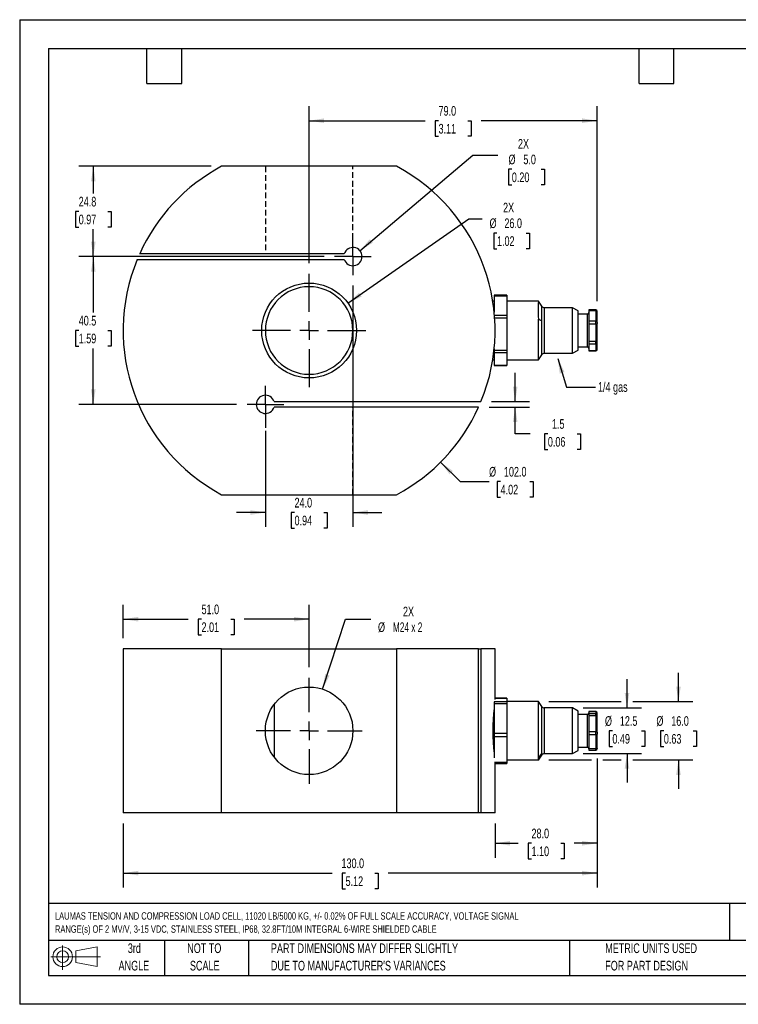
# Model space of a CAD drawing. Header units: millimetres. Extents: x 0 to 349, y 0 to 270.
# Tile 1 of 2: x 0 to 197, y 0 to 270. Entities that reach past the tile are written whole.
import ezdxf

# ---------------------------------------------------------------- set-up
doc = ezdxf.new("R2010")
doc.units = ezdxf.units.MM
doc.header["$LTSCALE"] = 1.25
doc.linetypes.add('CENTERX2', pattern=[20.32, 12.7, -2.54, 2.54, -2.54])
doc.linetypes.add('HIDDEN', pattern=[1.905, 1.27, -0.635])
for name, color, linetype in [('CENTER', 40, 'CENTERX2'), ('HIDDEN', 102, 'HIDDEN'), ('SLD-DEFPOINTS', 7, 'Continuous')]:
    doc.layers.add(name, color=color, linetype=linetype)
doc.layers.add('DIMENSIONS', color=140, linetype='Continuous', lineweight=25)
doc.layers.add('TEXT', color=140, linetype='Continuous', lineweight=25)
doc.styles.add('SLDTEXTSTYLE0', font='TXT', dxfattribs={"width": 0.7})
doc.styles.add('SLDTEXTSTYLE2', font='TXT', dxfattribs={"width": 0.642857})
doc.dimstyles.new('SLDDIMSTYLE0', dxfattribs={"dimtxt": 2.69751, "dimasz": 4.1275, "dimexe": 0, "dimexo": 0.0625, "dimgap": 0.674377, "dimtad": 0, "dimtih": 1, "dimtoh": 1, "dimdec": 1, "dimrnd": 1e-09, "dimzin": 4, "dimdsep": 46, "dimtxsty": 'SLDTEXTSTYLE0', "dimsah": 1, "dimcen": 0.09, "dimadec": 0, "dimazin": 1, "dimtfac": 1, "dimtdec": 1, "dimtofl": 0, "dimtmove": 0, "dimatfit": 3, "dimfxl": 0, "dimfrac": 2, "dimtolj": 1, "dimtzin": 12, "dimarcsym": 0})
doc.dimstyles.new('SLDDIMSTYLE1', dxfattribs={"dimtxt": 2.69751, "dimasz": 4.1275, "dimexe": 0, "dimexo": 0.0625, "dimgap": 0.674377, "dimtad": 0, "dimtih": 1, "dimtoh": 1, "dimdec": 1, "dimrnd": 1e-09, "dimzin": 12, "dimdsep": 46, "dimtxsty": 'SLDTEXTSTYLE0', "dimsah": 1, "dimcen": 0, "dimadec": 0, "dimazin": 3, "dimtfac": 1, "dimtdec": 1, "dimtofl": 0, "dimtmove": 0, "dimatfit": 3, "dimfxl": 0, "dimfrac": 2, "dimtolj": 1, "dimtzin": 12, "dimarcsym": 0})
doc.dimstyles.new('SLDDIMSTYLE2', dxfattribs={"dimtxt": 2.69751, "dimasz": 4.1275, "dimexe": 0, "dimexo": 0.0625, "dimgap": 0.674377, "dimtad": 0, "dimtih": 1, "dimtoh": 1, "dimdec": 1, "dimrnd": 1e-09, "dimzin": 12, "dimdsep": 46, "dimtxsty": 'SLDTEXTSTYLE0', "dimsah": 1, "dimcen": 0.09, "dimadec": 0, "dimazin": 3, "dimtfac": 1, "dimtdec": 1, "dimtmove": 0, "dimatfit": 0, "dimfxl": 0, "dimfrac": 2, "dimtolj": 1, "dimtzin": 12, "dimarcsym": 0})
doc.dimstyles.new('SLDDIMSTYLE3', dxfattribs={"dimtxt": 2.69751, "dimasz": 4.1275, "dimexe": 0, "dimexo": 0.0625, "dimgap": 0.674377, "dimtad": 0, "dimtih": 1, "dimtoh": 1, "dimdec": 1, "dimrnd": 1e-09, "dimzin": 4, "dimdsep": 46, "dimtxsty": 'SLDTEXTSTYLE0', "dimsah": 1, "dimcen": 0.09, "dimadec": 0, "dimazin": 1, "dimtfac": 1, "dimtdec": 1, "dimtmove": 0, "dimatfit": 0, "dimfxl": 0, "dimfrac": 2, "dimtolj": 1, "dimtzin": 12, "dimarcsym": 0})
doc.dimstyles.new('SLDDIMSTYLE4', dxfattribs={"dimtxt": 2.69751, "dimasz": 4.1275, "dimexe": 0, "dimexo": 0.0625, "dimgap": 0.674377, "dimtad": 0, "dimtih": 1, "dimtoh": 1, "dimdec": 1, "dimrnd": 1e-09, "dimzin": 12, "dimdsep": 46, "dimtxsty": 'SLDTEXTSTYLE0', "dimsah": 1, "dimcen": 0.09, "dimadec": 0, "dimazin": 3, "dimtfac": 1, "dimtdec": 1, "dimtofl": 0, "dimtmove": 0, "dimatfit": 3, "dimfxl": 0, "dimfrac": 2, "dimtolj": 1, "dimtzin": 12, "dimarcsym": 0})
doc.dimstyles.new('SLDDIMSTYLE6', dxfattribs={"dimtxt": 2.69751, "dimasz": 4.1275, "dimexe": 0, "dimexo": 0.0625, "dimgap": 0.674377, "dimtad": 0, "dimtih": 1, "dimtoh": 1, "dimdec": 1, "dimrnd": 1e-09, "dimzin": 4, "dimdsep": 46, "dimtxsty": 'SLDTEXTSTYLE0', "dimsah": 1, "dimcen": 0, "dimadec": 0, "dimazin": 1, "dimtfac": 1, "dimtdec": 1, "dimtofl": 0, "dimtmove": 0, "dimatfit": 3, "dimfxl": 0, "dimfrac": 2, "dimtolj": 1, "dimtzin": 12, "dimarcsym": 0})
doc.dimstyles.new('SLDDIMSTYLE7', dxfattribs={"dimtxt": 2.69751, "dimasz": 4.1275, "dimexe": 0, "dimexo": 0.0625, "dimgap": 0.674377, "dimtad": 0, "dimtih": 1, "dimtoh": 1, "dimdec": 1, "dimrnd": 1e-09, "dimzin": 4, "dimdsep": 46, "dimtxsty": 'SLDTEXTSTYLE0', "dimsah": 1, "dimcen": 0, "dimadec": 0, "dimazin": 1, "dimtfac": 1, "dimtdec": 1, "dimtofl": 0, "dimtmove": 0, "dimatfit": 3, "dimfxl": 0, "dimfrac": 2, "dimtolj": 1, "dimtzin": 12, "dimarcsym": 0})
doc.dimstyles.new('SLDDIMSTYLE8', dxfattribs={"dimtxt": 0.18, "dimasz": 4.1275, "dimexe": 0, "dimexo": 0.0625, "dimgap": 0, "dimtad": 0, "dimtih": 1, "dimtoh": 1, "dimdec": 0, "dimrnd": 1e-09, "dimzin": 0, "dimdsep": 46, "dimtxsty": 'Standard', "dimsah": 1, "dimcen": 0.09, "dimadec": 0, "dimazin": 0, "dimtfac": 4.1275, "dimtdec": 0, "dimtofl": 0, "dimtmove": 0, "dimatfit": 3, "dimfxl": 0, "dimfrac": 2, "dimtolj": 1, "dimtzin": 0, "dimarcsym": 0})

# ---------------------------------------------------------------- blocks, each defined once
blk = doc.blocks.new('Block11')
at = {"color": 7, "linetype": 'Continuous', "lineweight": 18}
for p, q in [((3.24, 6.64), (3.24, 0)), ((6.85, 5.21), (12.72, 6.29)), ((12.72, 6.29), (12.72, 0.91)), ((0, 3.6), (13.59, 3.6)), ((6.85, 2), (6.85, 5.21)), ((6.85, 2), (12.72, 0.91))]:
    blk.add_line(p, q, dxfattribs=at)
for radius in [2.69, 1.61]:
    blk.add_circle((3.24, 3.6), radius, dxfattribs=at)
blk = doc.blocks.new('Block12')
at = {"layer": 'SLD-DEFPOINTS'}
blk.add_blockref('Block11', (0, 0), dxfattribs=at)
blk = doc.blocks.new('SW_NOTE_0')
at = {"layer": 'TEXT', "color": 0, "linetype": 'CENTERX2', "lineweight": 18, "attachment_point": 1, "style": 'SLDTEXTSTYLE0'}
for s, insert, char_height in [('LAUMAS TENSION AND COMPRESSION LOAD CELL, 11020 LB/5000 KG, +/- 0.02% OF FULL SCALE ACCURACY, VOLTAGE SIGNAL', (0, 2.61), 2.02313), ('RANGE(s) OF 2 MV/V, 3-15 VDC, STAINLESS STEEL, IP68, 32.8FT/10M INTEGRAL 6-WIRE SHIELDED CABLE', (0, -0.98), 2.0231)]:
    blk.add_mtext(s, dxfattribs=dict(at, insert=insert, char_height=char_height))
blk = doc.blocks.new('SW_NOTE_0_3')
at = {"layer": 'TEXT', "color": 0, "linetype": 'CENTERX2', "lineweight": 18, "char_height": 2.6458, "attachment_point": 1, "style": 'SLDTEXTSTYLE0'}
for s, insert in [('PART DIMENSIONS MAY DIFFER SLIGHTLY', (0, 3.41)), ("DUE TO MANUFACTURER'S VARIANCES", (0, -1.37))]:
    blk.add_mtext(s, dxfattribs=dict(at, insert=insert))
blk = doc.blocks.new('SW_NOTE_0_4')
at = {"layer": 'TEXT', "color": 0, "linetype": 'CENTERX2', "lineweight": 18, "char_height": 2.646, "attachment_point": 2, "style": 'SLDTEXTSTYLE0'}
for s, insert in [('NOT TO', (6.57, 3.41)), ('SCALE', (6.69, -1.37))]:
    blk.add_mtext(s, dxfattribs=dict(at, insert=insert))
blk = doc.blocks.new('SW_NOTE_0_5')
at = {"layer": 'TEXT', "color": 0, "linetype": 'CENTERX2', "lineweight": 18, "char_height": 2.646, "attachment_point": 2, "style": 'SLDTEXTSTYLE0'}
for s, insert in [('3rd', (2.89, 3.41)), ('ANGLE', (2.77, -1.37))]:
    blk.add_mtext(s, dxfattribs=dict(at, insert=insert))
blk = doc.blocks.new('SW_NOTE_0_6')
at = {"layer": 'TEXT', "color": 0, "linetype": 'CENTERX2', "lineweight": 18, "char_height": 2.6458, "attachment_point": 1, "style": 'SLDTEXTSTYLE0'}
for s, insert in [('METRIC UNITS USED', (0, 3.41)), ('FOR PART DESIGN', (0, -1.37))]:
    blk.add_mtext(s, dxfattribs=dict(at, insert=insert))
blk = doc.blocks.new('_D')
at = {"layer": 'DIMENSIONS'}
for p, q in [((158.39, 67.37), (158.39, 31.99)), ((28.39, 49.59), (28.39, 31.99)), ((28.39, 35.96), (85.72, 35.96)), ((89.38, 35.96), (88.47, 35.96)), ((88.47, 35.96), (88.47, 31.67)), ((97.39, 35.96), (98.3, 35.96)), ((98.3, 35.96), (98.3, 31.67)), ((158.39, 35.96), (101.05, 35.96)), ((88.47, 31.67), (89.38, 31.67)), ((98.3, 31.67), (97.39, 31.67))]:
    blk.add_line(p, q, dxfattribs=at)
for points in [[(28.39, 35.96), (32.51, 35.32), (32.51, 36.59)], [(158.39, 35.96), (154.26, 36.59), (154.26, 35.32)]]:
    blk.add_solid(points, dxfattribs=at)
at = {"layer": 'DIMENSIONS', "char_height": 2.646, "attachment_point": 1, "style": 'SLDTEXTSTYLE0'}
for s, insert in [('130.0', (88.26, 39.97)), ('5.12', (89.38, 35.08))]:
    blk.add_mtext(s, dxfattribs=dict(at, insert=insert))
blk = doc.blocks.new('_D_1')
at = {"layer": 'DIMENSIONS'}
for p, q in [((158.39, 67.37), (158.39, 40.17)), ((130.39, 49.59), (130.39, 40.17)), ((130.39, 44.14), (136.72, 44.14)), ((140.38, 44.14), (139.47, 44.14)), ((139.47, 44.14), (139.47, 39.85)), ((148.39, 44.14), (149.3, 44.14)), ((149.3, 44.14), (149.3, 39.85)), ((158.39, 44.14), (152.05, 44.14)), ((139.47, 39.85), (140.38, 39.85)), ((149.3, 39.85), (148.39, 39.85))]:
    blk.add_line(p, q, dxfattribs=at)
for points in [[(130.39, 44.14), (134.51, 43.51), (134.51, 44.78)], [(158.39, 44.14), (154.26, 44.78), (154.26, 43.51)]]:
    blk.add_solid(points, dxfattribs=at)
at = {"layer": 'DIMENSIONS', "char_height": 2.646, "attachment_point": 1, "style": 'SLDTEXTSTYLE0'}
for s, insert in [('28.0', (140.38, 48.16)), ('1.10', (140.38, 43.26))]:
    blk.add_mtext(s, dxfattribs=dict(at, insert=insert))
blk = doc.blocks.new('_D_2')
at = {"layer": 'DIMENSIONS'}
for p, q in [((28.39, 100.34), (28.39, 109.54)), ((79.39, 92.38), (79.39, 109.54)), ((28.39, 105.57), (46.22, 105.57)), ((49.88, 105.57), (48.97, 105.57)), ((48.97, 105.57), (48.97, 101.28)), ((57.89, 105.57), (58.8, 105.57)), ((58.8, 105.57), (58.8, 101.28)), ((79.39, 105.57), (61.55, 105.57)), ((48.97, 101.28), (49.88, 101.28)), ((58.8, 101.28), (57.89, 101.28))]:
    blk.add_line(p, q, dxfattribs=at)
for points in [[(28.39, 105.57), (32.51, 104.93), (32.51, 106.2)], [(79.39, 105.57), (75.26, 106.2), (75.26, 104.93)]]:
    blk.add_solid(points, dxfattribs=at)
at = {"layer": 'DIMENSIONS', "char_height": 2.646, "attachment_point": 1, "style": 'SLDTEXTSTYLE0'}
for s, insert in [('51.0', (49.88, 109.58)), ('2.01', (49.88, 104.69))]:
    blk.add_mtext(s, dxfattribs=dict(at, insert=insert))
blk = doc.blocks.new('_D_3')
at = {"layer": 'DIMENSIONS'}
for p, q in [((83.1, 86.38), (89.35, 105.57)), ((89.35, 105.57), (96.3, 105.57))]:
    blk.add_line(p, q, dxfattribs=at)
blk.add_solid([(83.1, 86.38), (84.98, 90.1), (83.78, 90.5)], dxfattribs=at)
at = {"layer": 'DIMENSIONS', "char_height": 2.646, "attachment_point": 1}
for s, insert, style in [('2X', (105.12, 108.98), 'SLDTEXTSTYLE0'), ('%%c', (98.28, 104.69), 'SLDTEXTSTYLE0'), ('M24 x 2', (102.35, 104.69), 'SLDTEXTSTYLE2')]:
    blk.add_mtext(s, dxfattribs=dict(at, insert=insert, style=style))
blk = doc.blocks.new('_D_4')
at = {"layer": 'DIMENSIONS'}
for p, q in [((166.57, 81.22), (166.57, 89.15)), ((154.51, 81.22), (170.54, 81.22)), ((162.56, 74.97), (161.65, 74.97)), ((161.65, 74.97), (161.65, 70.68)), ((170.58, 74.97), (171.48, 74.97)), ((171.48, 74.97), (171.48, 70.68)), ((161.65, 70.68), (162.56, 70.68)), ((171.48, 70.68), (170.58, 70.68)), ((154.51, 68.72), (170.54, 68.72)), ((166.57, 68.72), (166.57, 60.78))]:
    blk.add_line(p, q, dxfattribs=at)
for points in [[(166.57, 81.22), (167.2, 85.34), (165.93, 85.34)], [(166.57, 68.72), (165.93, 64.59), (167.2, 64.59)]]:
    blk.add_solid(points, dxfattribs=at)
at = {"layer": 'DIMENSIONS', "char_height": 2.646, "attachment_point": 1, "style": 'SLDTEXTSTYLE0'}
for s, insert in [('%%c', (160.52, 78.98)), ('12.5', (164.6, 78.98)), ('0.49', (162.56, 74.09))]:
    blk.add_mtext(s, dxfattribs=dict(at, insert=insert))
blk = doc.blocks.new('_D_5')
at = {"layer": 'DIMENSIONS'}
for p, q in [((180.68, 82.97), (180.68, 90.9)), ((145.17, 82.97), (165, 82.97)), ((168.13, 82.97), (184.64, 82.97)), ((176.67, 74.97), (175.76, 74.97)), ((175.76, 74.97), (175.76, 70.68)), ((184.68, 74.97), (185.59, 74.97)), ((185.59, 74.97), (185.59, 70.68)), ((175.76, 70.68), (176.67, 70.68)), ((185.59, 70.68), (184.68, 70.68)), ((145.17, 66.97), (156.82, 66.97)), ((159.95, 66.97), (165, 66.97)), ((168.13, 66.97), (184.64, 66.97)), ((180.68, 66.97), (180.68, 59.03))]:
    blk.add_line(p, q, dxfattribs=at)
for points in [[(180.68, 82.97), (181.31, 87.09), (180.04, 87.09)], [(180.68, 66.97), (180.04, 62.84), (181.31, 62.84)]]:
    blk.add_solid(points, dxfattribs=at)
at = {"layer": 'DIMENSIONS', "char_height": 2.646, "attachment_point": 1, "style": 'SLDTEXTSTYLE0'}
for s, insert in [('%%c', (174.63, 78.98)), ('16.0', (178.7, 78.98)), ('0.63', (176.67, 74.09))]:
    blk.add_mtext(s, dxfattribs=dict(at, insert=insert))
blk = doc.blocks.new('SW_CENTERMARKSYMBOL_0')
at = {"layer": 'CENTER', "color": 0}
for p, q in [((0, 5.08), (0, 14.54)), ((-5.08, 0), (-14.54, 0)), ((0, 0), (-2.54, 0)), ((0, 0), (0, 2.54)), ((0, 0), (0, -2.54)), ((0, 0), (2.54, 0)), ((5.08, 0), (14.54, 0)), ((0, -5.08), (0, -14.54))]:
    blk.add_line(p, q, dxfattribs=at)
blk = doc.blocks.new('_D_12')
at = {"layer": 'DIMENSIONS'}
for p, q in [((135.9, 165.19), (135.9, 173.13)), ((129.39, 165.19), (139.87, 165.19)), ((128.74, 163.69), (139.87, 163.69)), ((135.9, 156.38), (135.9, 163.69)), ((139.99, 156.38), (135.9, 156.38)), ((144.86, 156.38), (143.95, 156.38)), ((143.95, 156.38), (143.95, 152.09)), ((152.87, 156.38), (153.78, 156.38)), ((153.78, 156.38), (153.78, 152.09)), ((143.95, 152.09), (144.86, 152.09)), ((153.78, 152.09), (152.87, 152.09))]:
    blk.add_line(p, q, dxfattribs=at)
for points in [[(135.9, 165.19), (136.54, 169.32), (135.27, 169.32)], [(135.9, 163.69), (135.27, 159.57), (136.54, 159.57)]]:
    blk.add_solid(points, dxfattribs=at)
at = {"layer": 'DIMENSIONS', "char_height": 2.646, "attachment_point": 1, "style": 'SLDTEXTSTYLE0'}
for s, insert in [('1.5', (145.98, 160.39)), ('0.06', (144.86, 155.5))]:
    blk.add_mtext(s, dxfattribs=dict(at, insert=insert))
blk = doc.blocks.new('_D_13')
at = {"layer": 'DIMENSIONS'}
for p, q in [((115.45, 148.63), (120.8, 143.28)), ((120.8, 143.28), (128.74, 143.28)), ((131.9, 143.28), (130.99, 143.28)), ((130.99, 143.28), (130.99, 138.99)), ((139.91, 143.28), (140.82, 143.28)), ((140.82, 143.28), (140.82, 138.99)), ((130.99, 138.99), (131.9, 138.99)), ((140.82, 138.99), (139.91, 138.99))]:
    blk.add_line(p, q, dxfattribs=at)
blk.add_solid([(115.45, 148.63), (117.92, 145.26), (118.82, 146.16)], dxfattribs=at)
at = {"layer": 'DIMENSIONS', "char_height": 2.646, "attachment_point": 1, "style": 'SLDTEXTSTYLE0'}
for s, insert in [('%%c', (128.74, 147.3)), ('102.0', (132.81, 147.3)), ('4.02', (131.9, 142.4))]:
    blk.add_mtext(s, dxfattribs=dict(at, insert=insert))
blk = doc.blocks.new('_D_14')
at = {"layer": 'DIMENSIONS'}
for p, q in [((91.39, 197.03), (91.39, 130.83)), ((67.39, 156.53), (67.39, 130.83)), ((67.39, 134.8), (59.45, 134.8)), ((75.38, 134.8), (74.47, 134.8)), ((74.47, 134.8), (74.47, 130.52)), ((83.39, 134.8), (84.3, 134.8)), ((84.3, 134.8), (84.3, 130.52)), ((91.39, 134.8), (99.32, 134.8)), ((74.47, 130.52), (75.38, 130.52)), ((84.3, 130.52), (83.39, 130.52))]:
    blk.add_line(p, q, dxfattribs=at)
for points in [[(67.39, 134.8), (63.26, 135.44), (63.26, 134.17)], [(91.39, 134.8), (95.51, 134.17), (95.51, 135.44)]]:
    blk.add_solid(points, dxfattribs=at)
at = {"layer": 'DIMENSIONS', "char_height": 2.646, "attachment_point": 1, "style": 'SLDTEXTSTYLE0'}
for s, insert in [('24.0', (75.38, 138.82)), ('0.94', (75.38, 133.93))]:
    blk.add_mtext(s, dxfattribs=dict(at, insert=insert))
blk = doc.blocks.new('_D_15')
at = {"layer": 'DIMENSIONS'}
for p, q in [((83.47, 204.94), (16.23, 204.94)), ((20.2, 204.94), (20.2, 189.59)), ((16.19, 184.69), (15.28, 184.69)), ((15.28, 184.69), (15.28, 180.41)), ((24.21, 184.69), (25.11, 184.69)), ((25.11, 184.69), (25.11, 180.41)), ((15.28, 180.41), (16.19, 180.41)), ((20.2, 164.44), (20.2, 179.8)), ((25.11, 180.41), (24.21, 180.41)), ((59.47, 164.44), (16.23, 164.44))]:
    blk.add_line(p, q, dxfattribs=at)
for points in [[(20.2, 204.94), (19.56, 200.82), (20.83, 200.82)], [(20.2, 164.44), (20.83, 168.57), (19.56, 168.57)]]:
    blk.add_solid(points, dxfattribs=at)
at = {"layer": 'DIMENSIONS', "char_height": 2.646, "attachment_point": 1, "style": 'SLDTEXTSTYLE0'}
for s, insert in [('40.5', (16.19, 188.71)), ('1.59', (16.19, 183.82))]:
    blk.add_mtext(s, dxfattribs=dict(at, insert=insert))
blk = doc.blocks.new('_D_16')
at = {"layer": 'DIMENSIONS'}
for p, q in [((52.51, 229.69), (16.23, 229.69)), ((20.2, 229.69), (20.2, 222.21)), ((16.19, 217.32), (15.28, 217.32)), ((15.28, 217.32), (15.28, 213.03)), ((24.21, 217.32), (25.11, 217.32)), ((25.11, 217.32), (25.11, 213.03)), ((15.28, 213.03), (16.19, 213.03)), ((20.2, 204.94), (20.2, 212.43)), ((25.11, 213.03), (24.21, 213.03)), ((83.47, 204.94), (16.23, 204.94))]:
    blk.add_line(p, q, dxfattribs=at)
for points in [[(20.2, 229.69), (19.56, 225.57), (20.83, 225.57)], [(20.2, 204.94), (20.83, 209.07), (19.56, 209.07)]]:
    blk.add_solid(points, dxfattribs=at)
at = {"layer": 'DIMENSIONS', "char_height": 2.646, "attachment_point": 1, "style": 'SLDTEXTSTYLE0'}
for s, insert in [('24.8', (16.19, 221.33)), ('0.97', (16.19, 216.44))]:
    blk.add_mtext(s, dxfattribs=dict(at, insert=insert))
blk = doc.blocks.new('_D_17')
at = {"layer": 'DIMENSIONS'}
for p, q in [((90.04, 192.14), (123.22, 215.31)), ((123.22, 215.31), (126.88, 215.31)), ((130.91, 211.39), (130, 211.39)), ((130, 211.39), (130, 207.11)), ((138.92, 211.39), (139.83, 211.39)), ((139.83, 211.39), (139.83, 207.11)), ((130, 207.11), (130.91, 207.11)), ((139.83, 207.11), (138.92, 207.11))]:
    blk.add_line(p, q, dxfattribs=at)
blk.add_solid([(90.04, 192.14), (93.79, 193.98), (93.06, 195.02)], dxfattribs=at)
at = {"layer": 'DIMENSIONS', "char_height": 2.646, "attachment_point": 1, "style": 'SLDTEXTSTYLE0'}
for s, insert in [('2X', (132.58, 219.7)), ('%%c', (128.87, 215.41)), ('26.0', (132.94, 215.41)), ('1.02', (130.91, 210.52))]:
    blk.add_mtext(s, dxfattribs=dict(at, insert=insert))
blk = doc.blocks.new('_D_18')
at = {"layer": 'DIMENSIONS'}
for p, q in [((93.29, 206.56), (124.24, 232.79)), ((124.24, 232.79), (131.18, 232.79)), ((134.98, 228.87), (134.07, 228.87)), ((134.07, 228.87), (134.07, 224.59)), ((142.99, 228.87), (143.9, 228.87)), ((143.9, 228.87), (143.9, 224.59)), ((134.07, 224.59), (134.98, 224.59)), ((143.9, 224.59), (142.99, 224.59))]:
    blk.add_line(p, q, dxfattribs=at)
blk.add_solid([(93.29, 206.56), (96.85, 208.75), (96.03, 209.71)], dxfattribs=at)
at = {"layer": 'DIMENSIONS', "char_height": 2.646, "attachment_point": 1, "style": 'SLDTEXTSTYLE0'}
for s, insert in [('2X', (136.66, 237.18)), ('%%c', (134.06, 232.89)), ('5.0', (138.14, 232.89)), ('0.20', (134.98, 228))]:
    blk.add_mtext(s, dxfattribs=dict(at, insert=insert))
blk = doc.blocks.new('_D_19')
at = {"layer": 'DIMENSIONS'}
for p, q in [((79.39, 203.11), (79.39, 246.16)), ((158.39, 192.72), (158.39, 246.16)), ((79.39, 242.19), (111.22, 242.19)), ((114.88, 242.19), (113.97, 242.19)), ((113.97, 242.19), (113.97, 237.91)), ((122.89, 242.19), (123.8, 242.19)), ((123.8, 242.19), (123.8, 237.91)), ((158.39, 242.19), (126.55, 242.19)), ((113.97, 237.91), (114.88, 237.91)), ((123.8, 237.91), (122.89, 237.91))]:
    blk.add_line(p, q, dxfattribs=at)
for points in [[(79.39, 242.19), (83.51, 241.56), (83.51, 242.83)], [(158.39, 242.19), (154.26, 242.83), (154.26, 241.56)]]:
    blk.add_solid(points, dxfattribs=at)
at = {"layer": 'DIMENSIONS', "char_height": 2.646, "attachment_point": 1, "style": 'SLDTEXTSTYLE0'}
for s, insert in [('79.0', (114.88, 246.21)), ('3.11', (114.88, 241.32))]:
    blk.add_mtext(s, dxfattribs=dict(at, insert=insert))
blk = doc.blocks.new('SW_CENTERMARKSYMBOL_2')
at = {"layer": 'CENTER', "color": 0}
for p, q in [((0, 5.08), (0, 15.54)), ((-5.08, 0), (-15.54, 0)), ((0, 0), (-2.54, 0)), ((0, 0), (0, 2.54)), ((0, 0), (0, -2.54)), ((0, 0), (2.54, 0)), ((5.08, 0), (15.54, 0)), ((0, -5.08), (0, -15.54))]:
    blk.add_line(p, q, dxfattribs=at)
blk = doc.blocks.new('SW_CENTERMARKSYMBOL_3')
at = {"layer": 'CENTER', "color": 0}
for p, q in [((0, 2.54), (0, 5.04)), ((-2.54, 0), (-5.04, 0)), ((0, 0), (-2.54, 0)), ((0, 0), (0, 2.54)), ((0, 0), (0, -2.54)), ((0, 0), (2.54, 0)), ((2.54, 0), (5.04, 0)), ((0, -2.54), (0, -5.04))]:
    blk.add_line(p, q, dxfattribs=at)
blk = doc.blocks.new('SW_CENTERMARKSYMBOL_4')
at = {"layer": 'CENTER', "color": 0}
for p, q in [((0, 2.54), (0, 5.04)), ((-2.54, 0), (-5.04, 0)), ((0, 0), (-2.54, 0)), ((0, 0), (0, 2.54)), ((0, 0), (0, -2.54)), ((0, 0), (2.54, 0)), ((2.54, 0), (5.04, 0)), ((0, -2.54), (0, -5.04))]:
    blk.add_line(p, q, dxfattribs=at)

msp = doc.modelspace()

# ---------------------------------------------------------------- linework, layer by layer
at = {"color": 7, "linetype": 'Continuous'}
for p, q in [((0, 269.88), (0, 0)), ((0, 269.88), (349.25, 269.88)), ((349.25, 0), (0, 0))]:
    msp.add_line(p, q, dxfattribs=at)
for p, q in [((103.39, 229.69), (55.39, 229.69)), ((89, 205.69), (32.91, 205.69)), ((32.26, 204.19), (89, 204.19)), ((133.64, 194.33), (130.14, 194.33)), ((130.14, 194.33), (130.14, 194.18)), ((133.64, 194.33), (133.64, 194.18)), ((130.14, 192.69), (129.76, 192.69)), ((130.14, 194.18), (133.64, 194.18)), ((130.14, 194.18), (130.14, 189.74)), ((133.64, 194.18), (133.64, 188.81)), ((142.29, 192.69), (133.64, 192.69)), ((143.22, 191.35), (142.29, 192.7)), ((151.64, 190.94), (143.89, 190.94)), ((143.89, 190.94), (143.89, 178.44)), ((153.14, 190.08), (151.64, 190.94)), ((151.64, 187.15), (151.64, 190.94)), ((153.14, 186.81), (153.14, 190.08)), ((155.74, 189.19), (153.14, 189.19)), ((155.74, 186.46), (155.74, 189.19)), ((157.99, 190.32), (156.14, 190.32)), ((156.14, 190.32), (156.14, 190.17)), ((156.14, 190.17), (157.99, 190.17)), ((156.14, 190.17), (156.14, 187.22)), ((157.99, 190.17), (157.99, 190.32)), ((157.99, 190.17), (157.99, 187.22)), ((158.39, 186.9), (158.39, 189.85)), ((133.64, 188.81), (130.22, 188.81)), ((130.27, 188.12), (133.64, 188.12)), ((133.64, 188.81), (133.64, 188.12)), ((133.64, 188.12), (133.64, 179.24)), ((142.3, 187.84), (143.21, 187.32)), ((151.64, 178.44), (151.64, 187.15)), ((153.14, 179.31), (153.14, 186.81)), ((155.74, 180.19), (155.74, 186.46)), ((157.99, 187.22), (156.14, 187.22)), ((156.14, 187.22), (156.14, 186.53)), ((156.14, 186.53), (157.99, 186.53)), ((156.14, 186.53), (156.14, 181.66)), ((157.99, 186.53), (157.99, 187.22)), ((157.99, 186.53), (157.99, 181.66)), ((158.39, 186.9), (158.39, 186.76)), ((158.39, 186.76), (158.39, 186.58)), ((158.39, 181.71), (158.39, 186.58)), ((157.99, 181.66), (156.14, 181.66)), ((156.14, 181.66), (156.14, 181.06)), ((156.14, 181.06), (157.99, 181.06)), ((156.14, 181.06), (156.14, 179.13)), ((157.99, 181.06), (157.99, 181.66)), ((157.99, 181.06), (157.99, 179.13)), ((158.39, 181.43), (158.39, 181.71)), ((158.39, 179.5), (158.39, 181.43)), ((130.14, 179.65), (130.14, 179.24)), ((133.64, 179.24), (130.14, 179.24)), ((130.14, 179.24), (130.14, 178.64)), ((130.14, 178.64), (133.64, 178.64)), ((130.14, 178.64), (130.14, 175.12)), ((133.64, 179.24), (133.64, 178.64)), ((133.64, 178.64), (133.64, 175.12)), ((143.89, 178.44), (151.64, 178.44)), ((151.64, 178.44), (153.14, 179.31)), ((153.14, 180.19), (155.74, 180.19)), ((157.99, 179.13), (156.14, 179.13)), ((156.14, 179.13), (156.14, 179.07)), ((156.14, 179.07), (157.99, 179.07)), ((157.99, 179.07), (157.99, 179.13)), ((129.76, 176.69), (130.14, 176.69)), ((133.64, 176.69), (142.29, 176.69)), ((142.29, 176.69), (143.22, 178.04)), ((133.64, 175.12), (130.14, 175.12)), ((130.14, 175.12), (130.14, 175.06)), ((130.14, 175.06), (133.64, 175.06)), ((133.64, 175.12), (133.64, 175.06)), ((69.77, 165.19), (126.51, 165.19)), ((125.86, 163.69), (69.77, 163.69)), ((55.39, 139.69), (103.39, 139.69)), ((28.39, 97.47), (28.39, 52.47)), ((55.39, 97.47), (28.39, 97.47)), ((55.39, 52.47), (55.39, 97.47)), ((55.39, 97.47), (103.39, 97.47)), ((103.39, 97.47), (103.39, 52.47)), ((125.86, 97.47), (103.39, 97.47)), ((125.86, 52.47), (125.86, 97.47)), ((125.86, 97.47), (126.51, 97.47)), ((126.51, 97.47), (126.51, 52.47)), ((130.39, 97.47), (126.51, 97.47)), ((130.39, 83.53), (130.39, 97.47)), ((133.64, 83.94), (130.39, 83.94)), ((130.39, 83.94), (133.64, 83.94)), ((133.64, 83.94), (133.64, 82.87)), ((133.64, 83.94), (133.64, 83.94)), ((69.77, 82.15), (69.77, 67.79)), ((130.14, 82.92), (130.14, 82.87)), ((133.64, 82.87), (130.14, 82.87)), ((130.14, 82.87), (130.14, 82.42)), ((130.14, 82.42), (133.64, 82.42)), ((130.14, 82.42), (130.14, 74.19)), ((142.29, 82.97), (133.64, 82.97)), ((133.64, 82.87), (133.64, 82.42)), ((133.64, 82.42), (133.64, 74.19)), ((143.22, 81.62), (142.29, 82.97)), ((151.64, 81.22), (143.89, 81.22)), ((143.89, 81.22), (143.89, 69.22)), ((153.14, 80.35), (151.64, 81.22)), ((151.64, 68.72), (151.64, 81.22)), ((153.14, 69.58), (153.14, 80.35)), ((155.74, 79.47), (153.14, 79.47)), ((155.74, 70.47), (155.74, 79.47)), ((157.99, 80.23), (156.14, 80.23)), ((156.14, 80.23), (156.14, 80.22)), ((156.14, 80.22), (157.99, 80.22)), ((156.14, 80.22), (156.14, 79.64)), ((157.99, 79.64), (156.14, 79.64)), ((156.14, 79.64), (156.14, 79.19)), ((156.14, 79.19), (157.99, 79.19)), ((156.14, 79.19), (156.14, 74.67)), ((157.99, 80.22), (157.99, 80.23)), ((157.99, 80.22), (157.99, 79.64)), ((157.99, 79.19), (157.99, 79.64)), ((157.99, 79.19), (157.99, 74.67)), ((158.39, 79.24), (158.39, 79.83)), ((158.39, 79.03), (158.39, 79.24)), ((158.39, 74.52), (158.39, 79.03)), ((133.64, 74.19), (130.14, 74.19)), ((130.14, 74.19), (130.14, 73.45)), ((130.14, 73.45), (133.64, 73.45)), ((130.14, 73.45), (130.14, 67.52)), ((133.64, 74.19), (133.64, 73.45)), ((133.64, 73.45), (133.64, 66.29)), ((157.99, 74.67), (156.14, 74.67)), ((156.14, 74.67), (156.14, 73.93)), ((156.14, 73.93), (157.99, 73.93)), ((156.14, 73.93), (156.14, 70)), ((157.99, 73.93), (157.99, 74.67)), ((157.99, 73.93), (157.99, 70)), ((158.39, 74.52), (158.39, 74.17)), ((158.39, 70.24), (158.39, 74.17)), ((153.14, 70.47), (155.74, 70.47)), ((158.39, 70.24), (158.39, 70.13)), ((142.29, 66.96), (143.22, 68.31)), ((143.21, 68.82), (142.3, 67.61)), ((143.89, 69.22), (143.89, 68.72)), ((143.89, 68.72), (151.64, 68.72)), ((151.64, 68.72), (153.14, 69.58)), ((157.99, 70), (156.14, 70)), ((156.14, 70), (156.14, 69.7)), ((156.14, 69.7), (157.99, 69.7)), ((157.99, 69.7), (157.99, 70)), ((133.64, 66.29), (130.22, 66.29)), ((130.27, 65.99), (133.64, 65.99)), ((130.39, 52.47), (130.39, 65.99)), ((133.64, 66.97), (142.29, 66.97)), ((133.64, 66.29), (133.64, 65.99)), ((55.39, 52.47), (28.39, 52.47)), ((103.39, 52.47), (55.39, 52.47)), ((125.86, 52.47), (103.39, 52.47)), ((126.51, 52.47), (125.86, 52.47)), ((130.39, 52.47), (126.51, 52.47))]:
    msp.add_line(p, q)
at = {"flags": 128}
for points in [[(143.21, 187.32), (143.21, 188.63), (143.21, 189.51), (143.21, 190.27), (143.21, 190.84), (143.21, 191.21), (143.21, 191.35), (143.21, 191.35)], [(142.29, 176.7), (142.29, 176.69), (142.29, 176.83), (142.3, 177.18), (142.3, 177.75), (142.29, 178.5), (142.29, 179.46), (142.3, 180.53), (142.3, 181.75), (142.29, 183.03), (142.29, 184.38), (142.29, 185.71), (142.3, 187.05), (142.3, 187.84)], [(143.22, 178.05), (143.22, 178.06), (143.21, 178.26), (143.21, 178.69), (143.21, 179.24), (143.21, 179.96), (143.21, 180.81), (143.21, 181.79), (143.21, 182.85), (143.21, 184), (143.21, 185.07), (143.21, 186.15), (143.21, 187.32)], [(142.3, 67.61), (142.3, 68.23), (142.29, 69.06), (142.29, 70.04), (142.3, 71.19), (142.3, 72.4), (142.29, 73.73), (142.29, 75.06), (142.29, 76.42), (142.3, 77.7), (142.3, 78.94), (142.29, 80.03), (142.29, 81.01), (142.3, 81.8), (142.3, 82.41), (142.29, 82.79), (142.29, 82.96), (142.29, 82.95)], [(143.21, 68.82), (143.21, 69.57), (143.21, 70.36), (143.21, 71.31), (143.21, 72.34), (143.21, 73.5), (143.22, 74.53), (143.22, 75.6), (143.21, 76.76), (143.21, 77.9), (143.21, 78.83), (143.21, 79.67), (143.21, 80.4), (143.21, 80.99), (143.21, 81.39), (143.21, 81.6), (143.21, 81.62)], [(158.39, 79.03), (158.38, 79.06), (158.36, 79.09), (158.32, 79.12), (158.27, 79.14), (158.21, 79.16), (158.14, 79.18), (158.06, 79.18), (157.99, 79.19)], [(157.99, 74.67), (158.06, 74.67), (158.14, 74.66), (158.21, 74.65), (158.27, 74.63), (158.32, 74.6), (158.36, 74.58), (158.38, 74.55), (158.39, 74.52)], [(158.39, 74.17), (158.38, 74.12), (158.36, 74.08), (158.32, 74.04), (158.27, 74), (158.21, 73.97), (158.14, 73.95), (158.06, 73.93), (157.99, 73.93)], [(157.99, 70), (158.06, 70.01), (158.14, 70.02), (158.21, 70.04), (158.27, 70.07), (158.32, 70.11), (158.36, 70.15), (158.38, 70.2), (158.39, 70.24)], [(143.21, 68.31), (143.21, 68.31), (143.21, 68.45), (143.21, 68.82)]]:
    msp.add_lwpolyline(points, dxfattribs=at)
for centre, radius in [((79.39, 184.69), 13), ((79.39, 74.97), 12)]:
    msp.add_circle(centre, radius)
for centre, radius, start, end in [((79.39, 184.69), 51, 118.0725, 155.6843), ((79.39, 184.69), 51, 337.5205, 61.9275), ((91.39, 204.94), 2.5, 197.4576, 162.5424), ((79.39, 184.69), 51, 157.5205, 241.9275), ((79.39, 184.69), 12, 0, 180), ((170.89, 190.29), 28.7, 175.2012, 184.8922), ((143.89, 191.69), 0.75, 207.2917, 270), ((155.74, 189.59), 0.4, 270, 0), ((157.99, 189.92), 0.4, 0, 90), ((158.02, 189.8), 0.367, 7.0419, 95.6293), ((158.02, 186.86), 0.367, 7.0419, 95.6293), ((158.09, 187.41), 0.879, 263.5604, 290.0572), ((79.39, 184.69), 12, 180, 0), ((158.09, 182.53), 0.879, 263.5604, 290.0572), ((158, 181.45), 0.385, 267.7001, 357.4987), ((143.89, 177.69), 0.75, 90, 152.2444), ((155.74, 179.79), 0.4, 0, 90), ((158, 179.52), 0.385, 267.7001, 357.4987), ((157.99, 179.47), 0.4, 270, 0), ((67.39, 164.44), 2.5, 17.4576, 342.5424), ((79.39, 184.69), 51, 298.0725, 335.6843), ((180.37, 74.96), 50.61, 172.9622, 187.0378), ((143.89, 81.97), 0.75, 207.3719, 270), ((155.74, 79.87), 0.4, 270, 0), ((157.99, 79.83), 0.4, 0, 90), ((157.99, 79.82), 0.399, 0.2064, 90.2049), ((157.99, 79.24), 0.399, 0.2064, 90.2049), ((155.74, 70.07), 0.4, 0, 90), ((12.99, 68.12), 129.31, 359.4986, 359.7751), ((143.89, 67.97), 0.75, 90, 152.817), ((157.99, 70.1), 0.4, 270, 0)]:
    msp.add_arc(centre, radius, start, end)
at = {"layer": 'HIDDEN'}
for p, q in [((67.39, 229.69), (67.39, 205.69)), ((91.39, 207.44), (91.39, 229.69)), ((67.39, 161.94), (67.39, 139.69)), ((91.39, 139.69), (91.39, 163.69))]:
    msp.add_line(p, q, dxfattribs=at)
at = {"layer": 'TEXT'}
for p, q in [((7.94, 261.94), (341.31, 261.94)), ((7.94, 261.94), (7.94, 7.94)), ((34.92, 252.41), (34.92, 261.94)), ((44.45, 252.41), (44.45, 261.94)), ((169.86, 252.41), (169.86, 261.94)), ((179.39, 252.41), (179.39, 261.94)), ((34.92, 252.41), (44.45, 252.41)), ((169.86, 252.41), (179.39, 252.41)), ((341.31, 27.66), (7.94, 27.66)), ((194.7, 27.66), (194.7, 17.46)), ((341.31, 17.46), (7.94, 17.46)), ((39.69, 17.46), (39.69, 7.94)), ((62.76, 17.46), (62.76, 7.94)), ((150.81, 17.46), (150.81, 7.94)), ((7.94, 7.94), (341.31, 7.94))]:
    msp.add_line(p, q, dxfattribs=at)

# ---------------------------------------------------------------- block references
at = {"layer": 'CENTER'}
for name, p in [('SW_CENTERMARKSYMBOL_4', (91.39, 204.94)), ('SW_CENTERMARKSYMBOL_2', (79.39, 184.69)), ('SW_CENTERMARKSYMBOL_3', (67.39, 164.44)), ('SW_CENTERMARKSYMBOL_0', (79.39, 74.97))]:
    msp.add_blockref(name, p, dxfattribs=at)
at = {"layer": 'SLD-DEFPOINTS'}
msp.add_blockref('Block12', (8.55, 9.44), dxfattribs=at)
at = {"layer": 'TEXT', "linetype": 'CENTERX2', "lineweight": 18}
for name, p in [('SW_NOTE_0', (9.68, 22.62)), ('SW_NOTE_0_5', (28.56, 13.29)), ('SW_NOTE_0_4', (44.07, 13.29)), ('SW_NOTE_0_3', (68.9, 13.29)), ('SW_NOTE_0_6', (160.6, 13.29))]:
    msp.add_blockref(name, p, dxfattribs=at)

# ---------------------------------------------------------------- texts
at = {"layer": 'TEXT', "linetype": 'CENTERX2', "lineweight": 18, "insert": (158.61, 170.53), "char_height": 2.646, "attachment_point": 1, "style": 'SLDTEXTSTYLE0'}
msp.add_mtext('1/4 gas', dxfattribs=at)

# ---------------------------------------------------------------- dimensions: what is measured, and where the dimension line sits
at = {"layer": 'DIMENSIONS'}
for base, p1, p2, dimstyle, picture, middle in [((158.39, 242.19), (79.39, 200.23), (158.39, 189.85), 'SLDDIMSTYLE0', '_D_19', (118.89, 242.19)), ((91.39, 134.8), (67.39, 159.4), (91.39, 199.9), 'SLDDIMSTYLE3', '_D_14', (79.39, 134.8)), ((28.39, 105.57), (79.39, 89.51), (28.39, 97.47), 'SLDDIMSTYLE0', '_D_2', (53.89, 105.57)), ((28.39, 35.96), (158.39, 70.24), (28.39, 52.47), 'SLDDIMSTYLE0', '_D', (93.39, 35.96)), ((158.39, 44.14), (130.39, 52.47), (158.39, 70.24), 'SLDDIMSTYLE0', '_D_1', (144.39, 44.14))]:
    dim = msp.add_linear_dim(base=base, p1=p1, p2=p2, dimstyle=dimstyle, dxfattribs=at)
    dim.commit()
    dim.dimension.update_dxf_attribs({"geometry": picture, "text_midpoint": middle, "dimtype": 160})
for p1, p2, text, dimstyle, picture, middle in [((89.48, 203.33), (93.29, 206.56), '2X\\P<>', 'SLDDIMSTYLE7', '_D_18', (138.99, 231.02)), ((68.73, 177.25), (90.04, 192.14), '2X\\P<>', 'SLDDIMSTYLE7', '_D_17', (134.91, 213.54)), ((75.67, 63.56), (83.1, 86.38), '2X\\P%%cM24 x 2', 'SLDDIMSTYLE1', '_D_3', (107.45, 105.57))]:
    dim = msp.add_diameter_dim_2p(p1=p1, p2=p2, text=text, dimstyle=dimstyle, dxfattribs=at)
    dim.commit()
    dim.dimension.update_dxf_attribs({"geometry": picture, "text_midpoint": middle, "dimtype": 163})
for base, p1, p2, dimstyle, picture, middle in [((20.19757644, 229.69406611), (86.34676827, 204.94406611), (55.38676827, 229.69406611), 'SLDDIMSTYLE4', '_D_16', (20.19757644, 217.31906611)), ((20.2, 204.94), (62.35, 164.44), (86.35, 204.94), 'SLDDIMSTYLE4', '_D_15', (20.2, 184.69)), ((135.9, 163.69), (126.51, 165.19), (125.86, 163.69), 'SLDDIMSTYLE2', '_D_12', (135.9, 156.38))]:
    dim = msp.add_linear_dim(base=base, p1=p1, p2=p2, angle=90, dimstyle=dimstyle, dxfattribs=at)
    dim.commit()
    dim.dimension.update_dxf_attribs({"geometry": picture, "text_midpoint": middle, "dimtype": 160})
dim = msp.add_diameter_dim_2p(p1=(43.32, 220.76), p2=(115.45, 148.63), dimstyle='SLDDIMSTYLE6', dxfattribs=at)
dim.commit()
dim.dimension.update_dxf_attribs({"geometry": '_D_13', "text_midpoint": (135.9, 143.28), "dimtype": 163})
for base, p1, p2, dimstyle, picture, middle in [((180.68, 66.97), (142.29, 82.97), (142.29, 66.97), 'SLDDIMSTYLE3', '_D_5', (180.68, 74.97)), ((166.57, 81.22), (151.64, 68.72), (151.64, 81.22), 'SLDDIMSTYLE2', '_D_4', (166.57, 74.97))]:
    dim = msp.add_linear_dim(base=base, p1=p1, p2=p2, angle=90, text='%%c<>', dimstyle=dimstyle, dxfattribs=at)
    dim.commit()
    dim.dimension.update_dxf_attribs({"geometry": picture, "text_midpoint": middle, "dimtype": 160})

# ---------------------------------------------------------------- leaders
at = {"layer": 'TEXT', "linetype": 'CENTERX2', "lineweight": 18}
msp.add_leader([(147.56, 177.04), (149.99, 169.15), (157.93, 169.15)], dimstyle='SLDDIMSTYLE8', dxfattribs=at)

doc.saveas('drawing.dxf')
